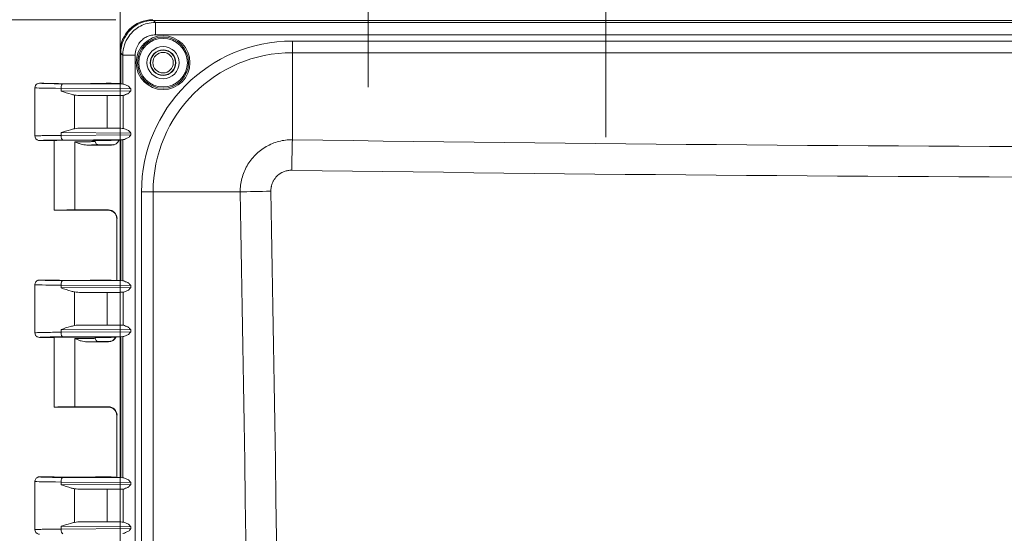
# Model space of a CAD drawing. Header units: inches. Extents: x 0 to 153, y 3 to 96.
# Tile 57 of 132: x 51 to 59, y 59 to 63. Entities that reach past the tile are written whole.
import ezdxf

# ---------------------------------------------------------------- set-up
doc = ezdxf.new("R2010")
doc.units = ezdxf.units.IN
doc.header["$LTSCALE"] = 4.5
doc.header["$MEASUREMENT"] = 0
doc.layers.add('Centerline (ANSI)', color=1, linetype='Continuous', lineweight=9, true_color=0xff0000)
for name, color, linetype, lineweight in [('Dimension (ANSI)', 7, 'Continuous', 9), ('Visible (ANSI)', 7, 'Continuous', 18), ('Visible Narrow (ANSI)', 7, 'Continuous', 5)]:
    doc.layers.add(name, color=color, linetype=linetype, lineweight=lineweight)
doc.styles.add('Note Text (ANSI)', font='arial.ttf')
doc.dimstyles.new('.XX', dxfattribs={"dimscale": 4.5, "dimtxt": 0.095, "dimasz": 0.125, "dimexe": 0.1875, "dimexo": 0.0625, "dimgap": 0.0625, "dimtad": 0, "dimtih": 1, "dimtoh": 1, "dimrnd": 1e-08, "dimzin": 0, "dimdsep": 46, "dimtxsty": 'Note Text (ANSI)', "dimblk": 'Filled-1', "dimcen": 0.09, "dimdle": 0.45, "dimclrd": 256, "dimclre": 256, "dimclrt": 256, "dimadec": 0, "dimazin": 1, "dimtfac": 1.263158, "dimtofl": 0, "dimtmove": 0, "dimatfit": 3, "dimfxl": 1, "dimtolj": 1, "dimtzin": 4, "dimlwd": -1, "dimlwe": -1, "dimarcsym": 0})

# ---------------------------------------------------------------- blocks, each defined once
blk = doc.blocks.new('Filled-1')
at = {"color": 0}
for p, q in [((0, 0), (-1, 0.25)), ((-1, 0.25), (-1, -0.25)), ((-1, 0), (0, 0)), ((-1, -0.25), (0, 0))]:
    blk.add_line(p, q, dxfattribs=at)
at = {"color": 0, "flags": 128}
blk.add_lwpolyline([(-1, -0.25), (0, 0), (-1, 0.25), (-1, -0.25)], dxfattribs=at)
at = {"color": 0}
blk.add_solid([(-1, -0.25), (0, 0), (-1, 0.25), (-1, -0.25)], dxfattribs=at)
blk = doc.blocks.new('*D41')
at = {"layer": 'Defpoints', "color": 0, "transparency": 16777216}
for p in [(69.4783, 66.5231), (69.4783, 45.0404), (52.0733, 42.013)]:
    blk.add_point(p, dxfattribs=at)
at = {"layer": 'Dimension (ANSI)', "transparency": 16777216}
for p, q in [((52.0733, 42.2942), (52.0733, 67.3668)), ((69.4783, 45.3217), (69.4783, 67.3668)), ((52.6358, 66.5231), (59.8346, 66.5231)), ((68.9158, 66.5231), (61.7169, 66.5231))]:
    blk.add_line(p, q, dxfattribs=at)
at = {"layer": 'Dimension (ANSI)', "transparency": 16777216, "xscale": 0.5625, "yscale": 0.5625, "zscale": 0.5625, "rotation": 180}
blk.add_blockref('Filled-1', (52.0733, 66.5231), dxfattribs=at)
at = {"layer": 'Dimension (ANSI)', "transparency": 16777216, "xscale": 0.5625, "yscale": 0.5625, "zscale": 0.5625}
blk.add_blockref('Filled-1', (69.4783, 66.5231), dxfattribs=at)
at = {"layer": 'Dimension (ANSI)', "transparency": 16777216, "insert": (60.1159, 66.7377), "char_height": 0.4275, "attachment_point": 1, "style": 'Note Text (ANSI)'}
blk.add_mtext('\\A1;17.41', dxfattribs=at)
blk = doc.blocks.new('*D42')
at = {"layer": 'Defpoints', "color": 0, "transparency": 16777216}
for p in [(48.0223, 63.0279), (52.3223, 63.0279), (52.3223, 41.6229)]:
    blk.add_point(p, dxfattribs=at)
at = {"layer": 'Dimension (ANSI)', "transparency": 16777216}
for p, q in [((52.0411, 63.0279), (47.1786, 63.0279)), ((48.0223, 62.4654), (48.0223, 52.8213)), ((48.0223, 42.1854), (48.0223, 51.8295)), ((52.0411, 41.6229), (47.1786, 41.6229))]:
    blk.add_line(p, q, dxfattribs=at)
at = {"layer": 'Dimension (ANSI)', "transparency": 16777216, "xscale": 0.5625, "yscale": 0.5625, "zscale": 0.5625}
for p, rotation in [((48.0223, 63.0279), 90), ((48.0223, 41.6229), 270)]:
    blk.add_blockref('Filled-1', p, dxfattribs=dict(at, rotation=rotation))
at = {"layer": 'Dimension (ANSI)', "transparency": 16777216, "insert": (47.3386, 52.54), "char_height": 0.4275, "attachment_point": 1, "style": 'Note Text (ANSI)'}
blk.add_mtext('\\A1;21.41', dxfattribs=at)

msp = doc.modelspace()

# ---------------------------------------------------------------- linework, layer by layer
at = {"layer": 'Centerline (ANSI)', "linetype": 'Continuous'}
for p, q in [((55.7758, 62.1319), (55.7758, 64.1438)), ((53.9633, 62.5129), (53.9633, 63.9629))]:
    msp.add_line(p, q, dxfattribs=at)
at = {"layer": 'Visible (ANSI)'}
for p, q in [((52.3276, 63.0226), (60.3054, 63.0226)), ((52.0733, 62.5404), (52.0733, 62.7788)), ((52.0785, 62.7736), (52.0785, 62.5404)), ((51.4245, 62.5091), (51.4245, 62.1416)), ((51.4595, 62.5441), (51.4833, 62.5441)), ((51.9733, 62.5441), (51.9972, 62.5441)), ((52.0785, 62.5404), (52.0047, 62.5404)), ((52.013, 62.5404), (52.0128, 62.5405)), ((52.0785, 62.5404), (52.0941, 62.5373)), ((51.9741, 62.4495), (51.7763, 62.4494)), ((51.7763, 62.2013), (51.9741, 62.2013)), ((51.7763, 62.2013), (52.0972, 62.1993)), ((51.8845, 62.2006), (51.8845, 62.2006)), ((52.0733, 62.1994), (52.0733, 62.1994)), ((51.5645, 62.1066), (51.4595, 62.1066)), ((51.572, 61.5754), (51.572, 62.1075)), ((52.0079, 62.0727), (51.8194, 62.0727)), ((51.8845, 62.1004), (51.8845, 62.1075)), ((51.8845, 62.1004), (51.8845, 62.1003)), ((51.9972, 62.1066), (51.892, 62.1066)), ((51.9095, 62.0754), (52.0216, 62.0754)), ((52.0026, 62.1094), (52.0377, 62.1094)), ((52.0377, 62.1094), (52.0398, 62.1104)), ((52.0785, 62.1104), (52.0398, 62.1104)), ((52.0941, 62.1135), (52.0785, 62.1104)), ((52.0785, 62.1104), (52.0785, 61.0404)), ((51.572, 61.5754), (51.9945, 61.5754)), ((51.7283, 61.5781), (51.9847, 61.5781)), ((51.9953, 61.5754), (51.9953, 61.5754)), ((52.0481, 61.0404), (52.0481, 61.5115)), ((52.0497, 61.5131), (52.0497, 61.0404)), ((51.4245, 61.0091), (51.4245, 60.6416)), ((51.4595, 61.0441), (51.5645, 61.0441)), ((51.892, 61.0441), (51.9972, 61.0441)), ((52.0377, 61.0414), (52.0026, 61.0414)), ((52.0377, 61.0414), (52.0398, 61.0404)), ((52.0785, 61.0404), (52.0398, 61.0404)), ((52.0785, 61.0404), (52.0941, 61.0373)), ((51.9741, 60.9495), (51.7763, 60.9494)), ((51.7763, 60.7013), (51.9741, 60.7013)), ((51.7763, 60.7013), (52.0972, 60.6993)), ((51.8845, 60.7006), (51.8845, 60.7006)), ((52.0481, 60.6996), (52.0481, 60.6996)), ((52.0497, 60.6996), (52.0497, 60.6996)), ((51.5645, 60.6066), (51.4595, 60.6066)), ((51.572, 60.0754), (51.572, 60.6075)), ((51.8194, 60.5727), (51.9847, 60.5727)), ((51.8845, 60.6004), (51.8845, 60.6075)), ((51.9972, 60.6066), (51.892, 60.6066)), ((51.9945, 60.5754), (51.9095, 60.5754)), ((52.0026, 60.6094), (52.0377, 60.6094)), ((52.0377, 60.6094), (52.0398, 60.6104)), ((52.0785, 60.6104), (52.0398, 60.6104)), ((52.0941, 60.6135), (52.0785, 60.6104)), ((52.0785, 60.6104), (52.0785, 59.5404)), ((51.572, 60.0754), (51.9945, 60.0754)), ((51.7283, 60.0781), (51.9847, 60.0781)), ((51.9953, 60.0754), (51.9953, 60.0754)), ((52.0481, 59.5404), (52.0481, 60.0115)), ((52.0497, 60.0131), (52.0497, 59.5404)), ((51.4245, 59.5091), (51.4245, 59.1416)), ((51.5645, 59.5441), (51.4595, 59.5441)), ((51.9972, 59.5441), (51.892, 59.5441)), ((52.0377, 59.5414), (52.0026, 59.5414)), ((52.0377, 59.5414), (52.0398, 59.5404)), ((52.0785, 59.5404), (52.0398, 59.5404)), ((52.0785, 59.5404), (52.0941, 59.5373)), ((51.9741, 59.4495), (51.7763, 59.4494)), ((51.7763, 59.2013), (51.9741, 59.2013)), ((51.7763, 59.2013), (52.0972, 59.1993)), ((51.8845, 59.2006), (51.8845, 59.2006)), ((52.0481, 59.1996), (52.0481, 59.1996)), ((52.0497, 59.1996), (52.0497, 59.1996))]:
    msp.add_line(p, q, dxfattribs=at)
for radius in [0.195, 0.1225, 0.0975, 0.095, 0.0781]:
    msp.add_circle((52.4008, 62.7004), radius, dxfattribs=at)
for centre, major_axis, ratio, start_param, end_param in [((52.3242, 62.7769), (-0.1781, 0.1781), 0.992433, 5.501585, 7.064785), ((52.3295, 62.7717), (-0.1781, 0.1781), 0.992433, 5.501585, 7.064785), ((51.9972, 62.5091), (0, 0.035), 0.999239, 5.820086, 6.283307), ((52.1888, 62.5374), (-0.095, 0), 0.017458, 0.087251, 0.388111), ((51.778, 62.4845), (-0.1043, -0.0007), 0.335474, 1.04844, 1.55227), ((51.9732, 62.4517), (-0.125, 0), 0.017455, 1.577757, 2.939235), ((52.1888, 62.4509), (-0.095, 0), 0.017456, 5.895073, 6.080858), ((51.778, 62.1663), (-0.1043, 0.0007), 0.335474, 4.730916, 5.234745), ((51.9732, 62.1991), (0.125, 0), 0.017455, 0.202358, 1.563836), ((52.1888, 62.1999), (-0.095, 0), 0.017456, 0.202327, 0.388112), ((51.7283, 62.1066), (-0.1638, 0), 0.017455, 3.141593, 6.283185), ((51.9972, 62.1416), (0, -0.035), 0.999239, 0, 0.397355), ((52.008, 62.1377), (-0.064, -0.0128), 0.996044, 1.373108, 2.510873), ((52.0216, 62.1404), (0, -0.065), 0.996044, 0, 0.090371), ((52.1888, 62.1134), (-0.095, 0), 0.017458, 5.895074, 6.195934), ((51.7283, 61.5754), (-0.1562, 0), 0.017455, 4.712389, 6.275185), ((51.7283, 61.5754), (-0.1562, 0), 0.017455, 0, 0.008), ((51.9847, 61.5131), (0.046, 0.046), 0.999695, 5.497939, 7.068431), ((51.7283, 61.0441), (-0.1638, 0), 0.017455, 0, 3.141593), ((51.9972, 61.0091), (0, 0.035), 0.999239, 5.88583, 6.283185), ((52.1888, 61.0374), (-0.095, 0), 0.017458, 0.087251, 0.388111), ((51.778, 60.9845), (-0.1043, -0.0007), 0.335474, 1.04844, 1.55227), ((51.9732, 60.9517), (-0.125, 0), 0.017455, 1.577757, 2.939235), ((52.1888, 60.9509), (-0.095, 0), 0.017456, 5.895073, 6.080858), ((51.778, 60.6663), (-0.1043, 0.0007), 0.335474, 4.730916, 5.234745), ((51.9732, 60.6991), (0.125, 0), 0.017455, 0.202358, 1.563836), ((52.1888, 60.6999), (-0.095, 0), 0.017456, 0.202327, 0.388112), ((51.7283, 60.6066), (-0.1638, 0), 0.017455, 3.141593, 6.283185), ((51.9847, 60.6377), (0.046, -0.046), 0.999695, 5.497939, 6.635705), ((51.9972, 60.6416), (0, -0.035), 0.999239, 0, 0.397355), ((52.1888, 60.6134), (-0.095, 0), 0.017458, 5.895074, 6.195934), ((51.7283, 60.0754), (-0.1562, 0), 0.017455, 4.712389, 6.275185), ((51.7283, 60.0754), (-0.1562, 0), 0.017455, 0, 0.008), ((51.9847, 60.0131), (0.046, 0.046), 0.999695, 5.497939, 7.068431), ((51.7283, 59.5441), (-0.1638, 0), 0.017455, 0, 3.141593), ((51.9972, 59.5091), (0, 0.035), 0.999239, 5.88583, 6.283185), ((52.1888, 59.5374), (-0.095, 0), 0.017458, 0.087251, 0.388111), ((51.778, 59.4845), (-0.1043, -0.0007), 0.335474, 1.04844, 1.55227), ((51.9732, 59.4517), (-0.125, 0), 0.017455, 1.577757, 2.939235), ((52.1888, 59.4509), (-0.095, 0), 0.017456, 5.895073, 6.080858), ((51.778, 59.1663), (-0.1043, 0.0007), 0.335474, 4.730916, 5.234745), ((51.9732, 59.1991), (0.125, 0), 0.017455, 0.202358, 1.563836), ((52.1888, 59.1999), (-0.095, 0), 0.017456, 0.202327, 0.388112), ((52.1888, 59.1134), (-0.095, 0), 0.017458, 5.895074, 6.195934)]:
    msp.add_ellipse(centre, major_axis=major_axis, ratio=ratio, start_param=start_param, end_param=end_param, dxfattribs=at)
for points, knots in [([(51.4595, 62.5441), (51.4534, 62.5441), (51.4473, 62.5425), (51.442, 62.5394), (51.4367, 62.5364), (51.4323, 62.5319), (51.4292, 62.5266), (51.4262, 62.5213), (51.4245, 62.5152), (51.4245, 62.5091)], [0, 0, 0, 0, 0.333333, 0.333333, 0.333333, 0.666667, 0.666667, 0.666667, 1, 1, 1, 1]), ([(51.4879, 62.5434), (51.4879, 62.5434), (51.4879, 62.5434), (51.4883, 62.5434), (51.4894, 62.5432), (51.4941, 62.5429), (51.4992, 62.5426), (51.5154, 62.542), (51.5284, 62.5416), (51.5606, 62.541), (51.5807, 62.5407), (51.6248, 62.5402), (51.6494, 62.5401), (51.6999, 62.5399), (51.7264, 62.5398), (51.7781, 62.5399), (51.8038, 62.54), (51.8512, 62.5404), (51.8735, 62.5407), (51.9118, 62.5413), (51.9283, 62.5416), (51.9535, 62.5424), (51.9627, 62.5429), (51.9679, 62.5433), (51.9687, 62.5434), (51.9687, 62.5434)], [0.110372, 0.110372, 0.110372, 0.110372, 0.121135, 0.121135, 0.17952, 0.17952, 0.303971, 0.303971, 0.484332, 0.484332, 0.679132, 0.679132, 0.876095, 0.876095, 1.073698, 1.073698, 1.271505, 1.271505, 1.469155, 1.469155, 1.666482, 1.666482, 1.862505, 1.862505, 1.914756, 1.914756, 1.914756, 1.914756]), ([(51.489, 62.5433), (51.4895, 62.5432), (51.4901, 62.5432), (51.494, 62.5429), (51.4991, 62.5426), (51.5153, 62.542), (51.5282, 62.5416), (51.5605, 62.541), (51.5805, 62.5407), (51.6246, 62.5402), (51.6492, 62.5401), (51.6997, 62.5399), (51.7263, 62.5398), (51.7779, 62.5399), (51.8036, 62.54), (51.8511, 62.5404), (51.8733, 62.5407), (51.9117, 62.5413), (51.9282, 62.5416), (51.9534, 62.5424), (51.9626, 62.5429), (51.967, 62.5432), (51.9673, 62.5433), (51.9675, 62.5433)], [0.150736, 0.150736, 0.150736, 0.150736, 0.179046, 0.179046, 0.303042, 0.303042, 0.483514, 0.483514, 0.678478, 0.678478, 0.87548, 0.87548, 1.073063, 1.073063, 1.270759, 1.270759, 1.468395, 1.468395, 1.665619, 1.665619, 1.861451, 1.861451, 1.874133, 1.874133, 1.874133, 1.874133]), ([(51.7262, 62.4538), (51.7176, 62.4554), (51.7092, 62.4573), (51.6764, 62.4656), (51.6475, 62.4753), (51.6244, 62.4836)], [-0.2589101, -0.2589101, -0.2589101, -0.2589101, -0.197686, -0.197686, 0, 0, 0, 0]), ([(51.4595, 62.1066), (51.4534, 62.1066), (51.4473, 62.1083), (51.442, 62.1113), (51.4394, 62.1129), (51.4369, 62.1148), (51.4348, 62.1169), (51.4327, 62.119), (51.4307, 62.1215), (51.4292, 62.1241), (51.4262, 62.1294), (51.4245, 62.1355), (51.4245, 62.1416)], [0, 0, 0, 0, 0.333333, 0.333333, 0.333333, 0.49993, 0.49993, 0.49993, 0.666667, 0.666667, 0.666667, 1, 1, 1, 1]), ([(51.6244, 62.1672), (51.6459, 62.1749), (51.6702, 62.1832), (51.7054, 62.1926), (51.7158, 62.1951), (51.7262, 62.197)], [0, 0, 0, 0, 0.1837213, 0.1837213, 0.2597274, 0.2597274, 0.2597274, 0.2597274]), ([(51.9095, 62.0754), (51.9052, 62.0754), (51.9008, 62.0766), (51.897, 62.0787), (51.8932, 62.0809), (51.89, 62.0842), (51.8878, 62.0879), (51.8857, 62.0917), (51.8845, 62.0959), (51.8845, 62.1004)], [0.0000001, 0.0000001, 0.0000001, 0.0000001, 0.3333333, 0.3333333, 0.3333333, 0.6666667, 0.6666667, 0.6666667, 0.9989052, 0.9989052, 0.9989052, 0.9989052]), ([(52.0481, 61.5115), (52.0481, 61.5185), (52.047, 61.5256), (52.0425, 61.5388), (52.0392, 61.5451), (52.0309, 61.5561), (52.0258, 61.561), (52.0175, 61.5668), (52.0145, 61.5685), (52.0088, 61.5713), (52.006, 61.5724), (52.0013, 61.5739), (51.9994, 61.5744), (51.9969, 61.5749), (51.9961, 61.5751), (51.9943, 61.5754), (51.9935, 61.5755), (51.9923, 61.5757), (51.9919, 61.5758), (51.9913, 61.5758), (51.9912, 61.5758), (51.9912, 61.5758)], [0.0000473, 0.0000473, 0.0000473, 0.0000473, 0.0535039, 0.0535039, 0.1061034, 0.1061034, 0.1586873, 0.1586873, 0.1843337, 0.1843337, 0.2080502, 0.2080502, 0.2242897, 0.2242897, 0.2328834, 0.2328834, 0.2452752, 0.2452752, 0.2577755, 0.2577755, 0.2710719, 0.2710719, 0.2710719, 0.2710719]), ([(51.4595, 61.0441), (51.457, 61.0441), (51.4545, 61.0439), (51.4497, 61.0428), (51.4475, 61.0421), (51.4414, 61.0394), (51.4378, 61.0369), (51.4321, 61.0312), (51.4299, 61.0281), (51.4258, 61.02), (51.425, 61.0156), (51.4246, 61.0114), (51.4245, 61.0102), (51.4245, 61.0091)], [-0.08332371, -0.08332371, -0.08332371, -0.08332371, -0.07190987, -0.07190987, -0.06103151, -0.06103151, -0.04145418, -0.04145418, -0.02414848, -0.02414848, 0, 0, 0.00766329, 0.00766329, 0.00766329, 0.00766329]), ([(51.7262, 60.9538), (51.7176, 60.9554), (51.7092, 60.9573), (51.6764, 60.9656), (51.6475, 60.9753), (51.6244, 60.9836)], [-0.2589101, -0.2589101, -0.2589101, -0.2589101, -0.197686, -0.197686, 0, 0, 0, 0]), ([(51.4595, 60.6066), (51.4534, 60.6066), (51.4473, 60.6083), (51.442, 60.6113), (51.4394, 60.6129), (51.4369, 60.6148), (51.4348, 60.6169), (51.4327, 60.619), (51.4307, 60.6215), (51.4292, 60.6241), (51.4262, 60.6294), (51.4245, 60.6355), (51.4245, 60.6416)], [0, 0, 0, 0, 0.333333, 0.333333, 0.333333, 0.49993, 0.49993, 0.49993, 0.666667, 0.666667, 0.666667, 1, 1, 1, 1]), ([(51.6244, 60.6672), (51.6459, 60.6749), (51.6702, 60.6832), (51.7054, 60.6926), (51.7158, 60.6951), (51.7262, 60.697)], [-1.1190814, -1.1190814, -1.1190814, -1.1190814, -0.93536, -0.93536, -0.859354, -0.859354, -0.859354, -0.859354]), ([(51.9095, 60.5754), (51.9051, 60.5754), (51.9008, 60.5766), (51.897, 60.5787), (51.8932, 60.5809), (51.89, 60.5842), (51.8878, 60.5879), (51.8857, 60.5917), (51.8845, 60.596), (51.8845, 60.6004)], [0.0000006, 0.0000006, 0.0000006, 0.0000006, 0.3333333, 0.3333333, 0.3333333, 0.6666667, 0.6666667, 0.6666667, 0.9994486, 0.9994486, 0.9994486, 0.9994486]), ([(51.9913, 60.575), (51.9913, 60.575), (51.9915, 60.575), (51.9927, 60.5751), (51.9934, 60.5752), (51.9954, 60.5755), (51.9967, 60.5758), (51.9994, 60.5764), (52.0008, 60.5768), (52.0042, 60.5778), (52.0062, 60.5785), (52.0114, 60.5807), (52.0146, 60.5823), (52.0225, 60.5872), (52.0269, 60.5909), (52.035, 60.5996), (52.0386, 60.6048), (52.0414, 60.6104)], [0.0970904, 0.0970904, 0.0970904, 0.0970904, 0.1173917, 0.1173917, 0.1313385, 0.1313385, 0.1456838, 0.1456838, 0.1577639, 0.1577639, 0.174551, 0.174551, 0.2022796, 0.2022796, 0.2455631, 0.2455631, 0.2929576, 0.2929576, 0.2929576, 0.2929576]), ([(52.0481, 60.0115), (52.0481, 60.0185), (52.047, 60.0256), (52.0425, 60.0388), (52.0392, 60.0451), (52.0309, 60.0561), (52.0258, 60.061), (52.0175, 60.0668), (52.0145, 60.0685), (52.0088, 60.0713), (52.006, 60.0724), (52.0013, 60.0739), (51.9994, 60.0744), (51.9969, 60.0749), (51.9961, 60.0751), (51.9943, 60.0754), (51.9935, 60.0755), (51.9923, 60.0757), (51.9919, 60.0758), (51.9913, 60.0758), (51.9912, 60.0758), (51.9912, 60.0758)], [0.0000473, 0.0000473, 0.0000473, 0.0000473, 0.0535039, 0.0535039, 0.1061034, 0.1061034, 0.1586873, 0.1586873, 0.1843337, 0.1843337, 0.2080502, 0.2080502, 0.2242897, 0.2242897, 0.2328834, 0.2328834, 0.2452752, 0.2452752, 0.2577755, 0.2577755, 0.2710719, 0.2710719, 0.2710719, 0.2710719]), ([(51.4595, 59.5441), (51.457, 59.5441), (51.4545, 59.5439), (51.4497, 59.5428), (51.4475, 59.5421), (51.4414, 59.5394), (51.4378, 59.5369), (51.4321, 59.5312), (51.4299, 59.5281), (51.4258, 59.52), (51.425, 59.5156), (51.4246, 59.5114), (51.4245, 59.5102), (51.4245, 59.5091)], [-0.08332371, -0.08332371, -0.08332371, -0.08332371, -0.07190987, -0.07190987, -0.06103151, -0.06103151, -0.04145418, -0.04145418, -0.02414848, -0.02414848, 0, 0, 0.00766329, 0.00766329, 0.00766329, 0.00766329]), ([(51.7262, 59.4538), (51.7176, 59.4554), (51.7092, 59.4573), (51.6764, 59.4656), (51.6475, 59.4753), (51.6244, 59.4836)], [-0.2589101, -0.2589101, -0.2589101, -0.2589101, -0.197686, -0.197686, 0, 0, 0, 0]), ([(51.4595, 59.1066), (51.4534, 59.1066), (51.4473, 59.1083), (51.442, 59.1113), (51.4394, 59.1129), (51.4369, 59.1148), (51.4348, 59.1169), (51.4327, 59.119), (51.4307, 59.1215), (51.4292, 59.1241), (51.4262, 59.1294), (51.4245, 59.1355), (51.4245, 59.1416)], [0, 0, 0, 0, 0.333333, 0.333333, 0.333333, 0.49993, 0.49993, 0.49993, 0.666667, 0.666667, 0.666667, 1, 1, 1, 1]), ([(51.6244, 59.1672), (51.6459, 59.1749), (51.6702, 59.1832), (51.7054, 59.1926), (51.7158, 59.1951), (51.7262, 59.197)], [-1.1190814, -1.1190814, -1.1190814, -1.1190814, -0.93536, -0.93536, -0.859354, -0.859354, -0.859354, -0.859354])]:
    msp.add_open_spline(points, degree=3, knots=knots, dxfattribs=at)
for points in [[(51.4833, 62.5441), (51.4852, 62.5441), (51.4872, 62.5438), (51.489, 62.5433)], [(51.9733, 62.5441), (51.9713, 62.5441), (51.9694, 62.5438), (51.9675, 62.5433)], [(52.1555, 62.5014), (52.1494, 62.5094), (52.1371, 62.5229), (52.1144, 62.5312), (52.1046, 62.5366), (52.1008, 62.5368)], [(52.1008, 62.4515), (52.1046, 62.4517), (52.1144, 62.4571), (52.1371, 62.4654), (52.1494, 62.4789), (52.1555, 62.4869)], [(52.1555, 62.1639), (52.1494, 62.1719), (52.1371, 62.1854), (52.1144, 62.1937), (52.1046, 62.1991), (52.1008, 62.1993)], [(52.1008, 62.114), (52.1046, 62.1142), (52.1144, 62.1196), (52.1371, 62.1279), (52.1494, 62.1414), (52.1555, 62.1494)], [(51.8194, 62.0727), (51.8125, 62.0727), (51.7984, 62.0741), (51.776, 62.0795), (51.7527, 62.0875), (51.7366, 62.0939), (51.7283, 62.0973)], [(51.8845, 62.1004), (51.8845, 62.1004), (51.8845, 62.1004), (51.8845, 62.1004)], [(51.8878, 62.088), (51.8879, 62.0878), (51.888, 62.0876), (51.8881, 62.0874)], [(52.1555, 61.0014), (52.1494, 61.0094), (52.1371, 61.0229), (52.1144, 61.0312), (52.1046, 61.0366), (52.1008, 61.0368)], [(52.1008, 60.9515), (52.1046, 60.9517), (52.1144, 60.9571), (52.1371, 60.9654), (52.1494, 60.9789), (52.1555, 60.9869)], [(52.1555, 60.6639), (52.1494, 60.6719), (52.1371, 60.6854), (52.1144, 60.6937), (52.1046, 60.6991), (52.1008, 60.6993)], [(52.1008, 60.614), (52.1046, 60.6142), (52.1144, 60.6196), (52.1371, 60.6279), (52.1494, 60.6414), (52.1555, 60.6494)], [(51.8194, 60.5727), (51.8125, 60.5727), (51.7985, 60.5741), (51.7762, 60.5795), (51.7528, 60.5875), (51.7366, 60.5939), (51.7283, 60.5973)], [(52.1555, 59.5014), (52.1494, 59.5094), (52.1371, 59.5229), (52.1144, 59.5312), (52.1046, 59.5366), (52.1008, 59.5368)], [(52.1008, 59.4515), (52.1046, 59.4517), (52.1144, 59.4571), (52.1371, 59.4654), (52.1494, 59.4789), (52.1555, 59.4869)], [(52.1555, 59.1639), (52.1494, 59.1719), (52.1371, 59.1854), (52.1144, 59.1937), (52.1046, 59.1991), (52.1008, 59.1993)], [(52.1008, 59.114), (52.1046, 59.1142), (52.1144, 59.1196), (52.1371, 59.1279), (52.1494, 59.1414), (52.1555, 59.1494)]]:
    msp.add_open_spline(points, degree=3, dxfattribs=at)
at = {"layer": 'Visible Narrow (ANSI)'}
for p, q in [((52.3432, 63.007), (52.3276, 63.0226)), ((52.3432, 63.007), (60.3117, 63.007)), ((52.3432, 62.9124), (52.3432, 63.007)), ((52.3432, 62.9124), (60.3158, 62.9124)), ((60.3158, 62.8647), (53.3863, 62.8647)), ((53.3863, 62.8647), (53.3863, 62.7763)), ((52.0941, 62.758), (52.0785, 62.7736)), ((52.1887, 62.758), (52.0941, 62.758)), ((52.0941, 62.5373), (52.0941, 62.758)), ((52.1887, 62.758), (52.1887, 41.8928)), ((60.3167, 62.7763), (53.3863, 62.7763)), ((53.3863, 62.7763), (53.3863, 62.1134)), ((51.6244, 62.5047), (51.6244, 62.4836)), ((51.6244, 62.5047), (52.1555, 62.5014)), ((51.6363, 62.5397), (52.1008, 62.5368)), ((52.0047, 62.5404), (51.9972, 62.5441)), ((51.6244, 62.4836), (52.1555, 62.4869)), ((51.7262, 62.197), (51.7262, 62.4538)), ((51.7763, 62.4494), (52.1008, 62.4515)), ((51.9741, 62.2013), (51.9741, 62.4495)), ((52.0957, 62.1996), (52.0957, 62.4512)), ((52.1555, 62.4869), (52.1555, 62.5014)), ((51.6244, 62.1672), (52.1555, 62.1639)), ((51.6244, 62.1672), (51.6244, 62.1461)), ((51.6244, 62.1461), (52.1555, 62.1494)), ((52.1555, 62.1494), (52.1555, 62.1639)), ((51.6363, 62.1111), (52.1008, 62.114)), ((51.7283, 62.0973), (51.7283, 62.0727)), ((51.7283, 62.0727), (51.7283, 61.5781)), ((52.0026, 62.1094), (51.9972, 62.1066)), ((52.0216, 62.0754), (52.0079, 62.0727)), ((52.0941, 61.0373), (52.0941, 62.1135)), ((53.1573, 62.0421), (53.1573, 62.0421)), ((53.0591, 61.9436), (53.0591, 61.9436)), ((52.2365, 61.7149), (52.2365, 42.9359)), ((52.2365, 61.7149), (52.3249, 61.7149)), ((52.3249, 61.7149), (52.3249, 42.9359)), ((52.3249, 61.7149), (52.9884, 61.7149)), ((51.9832, 61.5765), (51.9847, 61.5781)), ((51.9941, 61.5756), (51.9941, 61.5756)), ((52.0482, 61.5115), (52.0497, 61.5131)), ((52.0482, 61.0404), (52.0482, 61.5115)), ((51.6244, 61.0047), (51.6244, 60.9836)), ((51.6244, 61.0047), (52.1555, 61.0014)), ((51.6363, 61.0397), (52.1008, 61.0368)), ((51.9972, 61.0441), (52.0026, 61.0414)), ((52.1555, 60.9869), (52.1555, 61.0014)), ((51.6244, 60.9836), (52.1555, 60.9869)), ((51.7262, 60.697), (51.7262, 60.9538)), ((51.7763, 60.9494), (52.1008, 60.9515)), ((51.9741, 60.7013), (51.9741, 60.9495)), ((52.0957, 60.6996), (52.0957, 60.9512)), ((51.6244, 60.6672), (51.6244, 60.6461)), ((51.6244, 60.6672), (52.1555, 60.6639)), ((51.6244, 60.6461), (52.1555, 60.6494)), ((52.0482, 60.6996), (52.0482, 60.6996)), ((52.1555, 60.6494), (52.1555, 60.6639)), ((51.6363, 60.6111), (52.1008, 60.614)), ((51.7283, 60.5973), (51.7283, 60.5727)), ((51.7283, 60.5727), (51.7283, 60.0781)), ((51.9832, 60.5743), (51.9847, 60.5727)), ((52.0026, 60.6094), (51.9972, 60.6066)), ((52.0941, 59.5373), (52.0941, 60.6135)), ((51.9832, 60.0765), (51.9847, 60.0781)), ((51.9941, 60.0756), (51.9941, 60.0756)), ((52.0482, 60.0115), (52.0497, 60.0131)), ((52.0482, 59.5404), (52.0482, 60.0115)), ((51.6244, 59.5047), (51.6244, 59.4836)), ((51.6244, 59.5047), (52.1555, 59.5014)), ((51.6363, 59.5397), (52.1008, 59.5368)), ((51.9972, 59.5441), (52.0026, 59.5414)), ((52.1555, 59.4869), (52.1555, 59.5014)), ((51.6244, 59.4836), (52.1555, 59.4869)), ((51.7262, 59.197), (51.7262, 59.4538)), ((51.7763, 59.4494), (52.1008, 59.4515)), ((51.9741, 59.2013), (51.9741, 59.4495)), ((52.0957, 59.1996), (52.0957, 59.4512)), ((51.6244, 59.1672), (51.6244, 59.1461)), ((51.6244, 59.1672), (52.1555, 59.1639)), ((51.6244, 59.1461), (52.1555, 59.1494)), ((52.0482, 59.1996), (52.0482, 59.1996)), ((52.1555, 59.1494), (52.1555, 59.1639))]:
    msp.add_line(p, q, dxfattribs=at)
for radius in [0.205, 0.185]:
    msp.add_circle((52.4008, 62.7004), radius, dxfattribs=at)
for radius in [1.1498, 1.0614]:
    msp.add_arc((53.3863, 61.7149), radius, 90, 180, dxfattribs=at)
for centre, major_axis, ratio, start_param, end_param in [((51.7283, 62.5091), (0.3038, 0), 0.015442, 3.141593, 4.363323), ((51.6363, 62.5047), (0.0002, 0.035), 0.342014, 0.018573, 1.572969), ((51.6363, 62.1461), (0.0002, -0.035), 0.342015, 4.710216, 6.264576), ((53.3863, 61.8744), (-0.005, -0.338), 0.014881, 3.927102, 4.693741), ((60.7758, 310.3366), (351.1184, 0), 0.707107, 4.691342, 4.733436), ((60.7758, 310.2698), (351.3529, 0), 0.707107, 4.691342, 4.733436), ((53.2274, 61.7149), (0.3379, 0.0064), 0.018831, 1.585376, 2.356029), ((-196.2355, 52.3254), (0, 352.5808), 0.707107, 4.685755, 4.739023), ((-196.168, 52.3254), (0, 352.8163), 0.707107, 4.685755, 4.739023), ((51.9832, 61.5115), (-0.046, 0.046), 0.999695, 3.927143, 5.497635), ((51.7283, 61.0091), (0.3038, 0), 0.015442, 3.141593, 4.363323), ((51.6363, 61.0047), (0.0002, 0.035), 0.342014, 0.018573, 1.572969), ((51.6363, 60.6461), (0.0002, -0.035), 0.342015, 4.710216, 6.264576), ((51.9832, 60.6392), (0.046, 0.046), 0.999695, 3.927143, 5.038113), ((51.9832, 60.0115), (-0.046, 0.046), 0.999695, 3.927143, 5.497635), ((51.7283, 59.5091), (0.3038, 0), 0.015442, 3.141593, 4.363323), ((51.6363, 59.5047), (0.0002, 0.035), 0.342014, 0.018573, 1.572969), ((51.6363, 59.1461), (0.0002, -0.035), 0.342015, 4.710216, 6.264576)]:
    msp.add_ellipse(centre, major_axis=major_axis, ratio=ratio, start_param=start_param, end_param=end_param, dxfattribs=at)
for points, knots in [([(52.0941, 62.758), (52.0942, 62.7851), (52.0987, 62.8112), (52.1065, 62.8351), (52.1144, 62.8591), (52.1256, 62.8809), (52.1387, 62.8997), (52.1517, 62.9185), (52.1664, 62.9342), (52.1817, 62.9472), (52.1969, 62.9603), (52.2126, 62.9706), (52.2289, 62.9791), (52.2453, 62.9875), (52.2623, 62.9942), (52.2813, 62.9991), (52.3002, 63.004), (52.3212, 63.007), (52.3432, 63.007)], [0.0000001, 0.0000001, 0.0000001, 0.0000001, 0.1666667, 0.1666667, 0.1666667, 0.3333333, 0.3333333, 0.3333333, 0.5, 0.5, 0.5, 0.6666667, 0.6666667, 0.6666667, 0.8333333, 0.8333333, 0.8333333, 1, 1, 1, 1]), ([(52.1887, 62.758), (52.1888, 62.7753), (52.1915, 62.7912), (52.1963, 62.8059), (52.2012, 62.8207), (52.2081, 62.8343), (52.2162, 62.846), (52.2242, 62.8577), (52.2334, 62.8675), (52.2428, 62.8755), (52.2523, 62.8836), (52.262, 62.89), (52.2722, 62.8952), (52.2823, 62.9005), (52.2929, 62.9046), (52.3047, 62.9076), (52.3164, 62.9105), (52.3293, 62.9124), (52.3432, 62.9124)], [0.0000001, 0.0000001, 0.0000001, 0.0000001, 0.1666667, 0.1666667, 0.1666667, 0.3333333, 0.3333333, 0.3333333, 0.5, 0.5, 0.5, 0.6666667, 0.6666667, 0.6666667, 0.8333333, 0.8333333, 0.8333333, 1, 1, 1, 1]), ([(51.4595, 62.5441), (51.4595, 62.5439), (51.4602, 62.5437), (51.4616, 62.5435), (51.4631, 62.5433), (51.4652, 62.5431), (51.4681, 62.543), (51.4724, 62.5427), (51.4783, 62.5424), (51.4856, 62.5421), (51.4882, 62.542), (51.4909, 62.5419), (51.4937, 62.5418), (51.5049, 62.5415), (51.5186, 62.5412), (51.5339, 62.5409), (51.5493, 62.5406), (51.5663, 62.5404), (51.5836, 62.5402), (51.5879, 62.5401), (51.5922, 62.5401), (51.5965, 62.54), (51.6096, 62.5399), (51.6228, 62.5398), (51.6363, 62.5397)], [0, 0, 0, 0, 0.09978, 0.09978, 0.09978, 0.2, 0.2, 0.2, 0.348865, 0.348865, 0.348865, 0.4, 0.4, 0.4, 0.6, 0.6, 0.6, 0.8, 0.8, 0.8, 0.84963, 0.84963, 0.84963, 1, 1, 1, 1]), ([(51.6244, 62.1461), (51.6011, 62.1459), (51.5567, 62.1456), (51.5002, 62.1448), (51.4574, 62.1439), (51.4306, 62.1428), (51.4245, 62.142), (51.4245, 62.1416)], [0, 0, 0, 0, 0.2, 0.4, 0.6, 0.8, 1, 1, 1, 1]), ([(52.0972, 62.1993), (52.0973, 62.1993), (52.0973, 62.1993), (52.0974, 62.1993), (52.0974, 62.1993), (52.0976, 62.1993), (52.0978, 62.1993), (52.0984, 62.1993), (52.0994, 62.1993), (52.1008, 62.1993)], [0.0000017, 0.0000017, 0.0000017, 0.0000017, 0.25, 0.25, 0.25, 0.5, 0.5, 0.5, 1, 1, 1, 1]), ([(51.6363, 62.1111), (51.6276, 62.111), (51.6191, 62.1109), (51.6108, 62.1109), (51.5993, 62.1108), (51.5882, 62.1107), (51.5777, 62.1105), (51.5647, 62.1104), (51.5524, 62.1102), (51.5411, 62.11), (51.5367, 62.1099), (51.5324, 62.1099), (51.5283, 62.1098), (51.5137, 62.1095), (51.5011, 62.1092), (51.4908, 62.1088), (51.4906, 62.1088), (51.4904, 62.1088), (51.4901, 62.1088), (51.4802, 62.1085), (51.4726, 62.1081), (51.4674, 62.1078), (51.4657, 62.1077), (51.4643, 62.1075), (51.4631, 62.1074), (51.4607, 62.1072), (51.4595, 62.1069), (51.4595, 62.1066)], [0, 0, 0, 0, 0.08304, 0.08304, 0.08304, 0.2, 0.2, 0.2, 0.343946, 0.343946, 0.343946, 0.4, 0.4, 0.4, 0.6, 0.6, 0.6, 0.604385, 0.604385, 0.604385, 0.8, 0.8, 0.8, 0.865034, 0.865034, 0.865034, 1, 1, 1, 1]), ([(51.8194, 62.0727), (51.838, 62.0729), (51.8537, 62.0731), (51.8669, 62.0734), (51.8801, 62.0737), (51.8909, 62.074), (51.8982, 62.0743), (51.9055, 62.0747), (51.9093, 62.075), (51.9095, 62.0754)], [0, 0, 0, 0, 0.3333333, 0.3333333, 0.3333333, 0.6666667, 0.6666667, 0.6666667, 0.999999, 0.999999, 0.999999, 0.999999]), ([(53.2223, 61.7212), (53.2221, 61.7321), (53.223, 61.7427), (53.225, 61.7532), (53.2256, 61.7563), (53.2263, 61.7593), (53.227, 61.7623), (53.2301, 61.7744), (53.2346, 61.7863), (53.2405, 61.7974), (53.2412, 61.7987), (53.2419, 61.8), (53.2426, 61.8012), (53.2495, 61.8135), (53.258, 61.8247), (53.2679, 61.8347), (53.2681, 61.8348), (53.2682, 61.835), (53.2684, 61.8351), (53.2782, 61.8449), (53.2892, 61.8533), (53.3013, 61.8602), (53.3029, 61.8611), (53.3046, 61.862), (53.3062, 61.8629), (53.317, 61.8685), (53.3285, 61.8729), (53.3401, 61.8759), (53.3436, 61.8768), (53.347, 61.8776), (53.3505, 61.8782), (53.3606, 61.8801), (53.3708, 61.881), (53.3813, 61.8808)], [0, 0, 0, 0, 0.1290778, 0.1290778, 0.1290778, 0.1666667, 0.1666667, 0.1666667, 0.3162183, 0.3162183, 0.3162183, 0.3333333, 0.3333333, 0.3333333, 0.5, 0.5, 0.5, 0.50264, 0.50264, 0.50264, 0.6666667, 0.6666667, 0.6666667, 0.6890917, 0.6890917, 0.6890917, 0.8333333, 0.8333333, 0.8333333, 0.8763619, 0.8763619, 0.8763619, 1, 1, 1, 1]), ([(51.9927, 61.5757), (51.9905, 61.5757), (51.9848, 61.576), (51.983, 61.5763), (51.9832, 61.5765)], [0.2504636, 0.2504636, 0.2504636, 0.2504636, 0.5, 1, 1, 1, 1]), ([(51.4595, 61.0441), (51.4595, 61.0439), (51.4602, 61.0437), (51.4616, 61.0435), (51.4631, 61.0433), (51.4652, 61.0431), (51.4681, 61.043), (51.4724, 61.0427), (51.4783, 61.0424), (51.4856, 61.0421), (51.4882, 61.042), (51.4909, 61.0419), (51.4937, 61.0418), (51.5049, 61.0415), (51.5186, 61.0412), (51.5339, 61.0409), (51.5493, 61.0406), (51.5663, 61.0404), (51.5836, 61.0402), (51.5879, 61.0401), (51.5922, 61.0401), (51.5965, 61.04), (51.6096, 61.0399), (51.6228, 61.0398), (51.6363, 61.0397)], [0, 0, 0, 0, 0.09978, 0.09978, 0.09978, 0.2, 0.2, 0.2, 0.348865, 0.348865, 0.348865, 0.4, 0.4, 0.4, 0.6, 0.6, 0.6, 0.8, 0.8, 0.8, 0.84963, 0.84963, 0.84963, 1, 1, 1, 1]), ([(51.6244, 60.6461), (51.6011, 60.6459), (51.5567, 60.6456), (51.5002, 60.6448), (51.4574, 60.6439), (51.4306, 60.6428), (51.4245, 60.642), (51.4245, 60.6416)], [0, 0, 0, 0, 0.2, 0.4, 0.6, 0.8, 1, 1, 1, 1]), ([(52.0972, 60.6993), (52.0973, 60.6993), (52.0973, 60.6993), (52.0974, 60.6993), (52.0974, 60.6993), (52.0976, 60.6993), (52.0978, 60.6993), (52.0984, 60.6993), (52.0994, 60.6993), (52.1008, 60.6993)], [0.0000017, 0.0000017, 0.0000017, 0.0000017, 0.25, 0.25, 0.25, 0.5, 0.5, 0.5, 1, 1, 1, 1]), ([(51.6363, 60.6111), (51.6276, 60.611), (51.6191, 60.6109), (51.6108, 60.6109), (51.5993, 60.6108), (51.5882, 60.6107), (51.5777, 60.6105), (51.5647, 60.6104), (51.5524, 60.6102), (51.5411, 60.61), (51.5367, 60.6099), (51.5324, 60.6099), (51.5283, 60.6098), (51.5137, 60.6095), (51.5011, 60.6092), (51.4908, 60.6088), (51.4906, 60.6088), (51.4904, 60.6088), (51.4901, 60.6088), (51.4802, 60.6085), (51.4726, 60.6081), (51.4674, 60.6078), (51.4657, 60.6077), (51.4643, 60.6075), (51.4631, 60.6074), (51.4607, 60.6072), (51.4595, 60.6069), (51.4595, 60.6066)], [0, 0, 0, 0, 0.08304, 0.08304, 0.08304, 0.2, 0.2, 0.2, 0.343946, 0.343946, 0.343946, 0.4, 0.4, 0.4, 0.6, 0.6, 0.6, 0.604385, 0.604385, 0.604385, 0.8, 0.8, 0.8, 0.865034, 0.865034, 0.865034, 1, 1, 1, 1]), ([(51.8194, 60.5727), (51.838, 60.5729), (51.8537, 60.5731), (51.8669, 60.5734), (51.8801, 60.5737), (51.8909, 60.574), (51.8982, 60.5743), (51.9055, 60.5747), (51.9093, 60.575), (51.9095, 60.5754)], [0, 0, 0, 0, 0.3333333, 0.3333333, 0.3333333, 0.6666667, 0.6666667, 0.6666667, 0.9999914, 0.9999914, 0.9999914, 0.9999914]), ([(51.9927, 60.5751), (51.9904, 60.575), (51.9885, 60.5749), (51.987, 60.5748), (51.9869, 60.5748), (51.9868, 60.5748), (51.9867, 60.5748), (51.9841, 60.5746), (51.983, 60.5744), (51.9832, 60.5743)], [0.2464816, 0.2464816, 0.2464816, 0.2464816, 0.5, 0.5, 0.5, 0.5214924, 0.5214924, 0.5214924, 1, 1, 1, 1]), ([(51.9927, 60.0757), (51.9905, 60.0757), (51.9848, 60.076), (51.983, 60.0763), (51.9832, 60.0765)], [0.2504636, 0.2504636, 0.2504636, 0.2504636, 0.5, 1, 1, 1, 1]), ([(51.4595, 59.5441), (51.4595, 59.5439), (51.4602, 59.5437), (51.4616, 59.5435), (51.4631, 59.5433), (51.4652, 59.5431), (51.4681, 59.543), (51.4724, 59.5427), (51.4783, 59.5424), (51.4856, 59.5421), (51.4882, 59.542), (51.4909, 59.5419), (51.4937, 59.5418), (51.5049, 59.5415), (51.5186, 59.5412), (51.5339, 59.5409), (51.5493, 59.5406), (51.5663, 59.5404), (51.5836, 59.5402), (51.5879, 59.5401), (51.5922, 59.5401), (51.5965, 59.54), (51.6096, 59.5399), (51.6228, 59.5398), (51.6363, 59.5397)], [0, 0, 0, 0, 0.09978, 0.09978, 0.09978, 0.2, 0.2, 0.2, 0.348865, 0.348865, 0.348865, 0.4, 0.4, 0.4, 0.6, 0.6, 0.6, 0.8, 0.8, 0.8, 0.84963, 0.84963, 0.84963, 1, 1, 1, 1]), ([(51.6244, 59.1461), (51.6011, 59.1459), (51.5567, 59.1456), (51.5002, 59.1448), (51.4574, 59.1439), (51.4306, 59.1428), (51.4245, 59.142), (51.4245, 59.1416)], [0, 0, 0, 0, 0.2, 0.4, 0.6, 0.8, 1, 1, 1, 1]), ([(52.0972, 59.1993), (52.0973, 59.1993), (52.0973, 59.1993), (52.0974, 59.1993), (52.0974, 59.1993), (52.0976, 59.1993), (52.0978, 59.1993), (52.0984, 59.1993), (52.0994, 59.1993), (52.1008, 59.1993)], [0.0000017, 0.0000017, 0.0000017, 0.0000017, 0.25, 0.25, 0.25, 0.5, 0.5, 0.5, 1, 1, 1, 1])]:
    msp.add_open_spline(points, degree=3, knots=knots, dxfattribs=at)
for points in [[(51.9733, 62.5441), (51.9733, 62.5437), (51.9658, 62.5428), (51.9327, 62.5417), (51.8808, 62.5407), (51.8152, 62.5401), (51.7411, 62.5398), (51.6658, 62.5399), (51.6004, 62.5404), (51.5514, 62.5411), (51.5175, 62.5419), (51.4962, 62.5427), (51.4852, 62.5434), (51.4832, 62.5439), (51.4833, 62.5441)], [(51.7283, 62.0973), (51.7446, 62.0973), (51.7773, 62.0974), (51.8215, 62.0978), (51.8566, 62.0985), (51.8792, 62.0994), (51.8845, 62.1001), (51.8845, 62.1004)], [(52.9884, 61.7149), (52.9881, 61.7497), (52.9968, 61.8194), (53.0368, 61.9169), (53.1007, 62.0006), (53.1843, 62.0647), (53.2818, 62.1048), (53.3515, 62.1136), (53.3863, 62.1134)], [(52.0481, 61.5115), (52.0481, 61.5115), (52.0481, 61.5115), (52.0482, 61.5115)], [(51.7283, 60.5973), (51.7446, 60.5973), (51.7773, 60.5974), (51.8215, 60.5978), (51.8566, 60.5985), (51.8792, 60.5994), (51.8845, 60.6001), (51.8845, 60.6004)], [(52.0481, 60.0115), (52.0481, 60.0115), (52.0481, 60.0115), (52.0482, 60.0115)]]:
    msp.add_open_spline(points, degree=3, dxfattribs=at)

# ---------------------------------------------------------------- dimensions: what is measured, and where the dimension line sits
at = {"layer": 'Dimension (ANSI)'}
for base, p1, p2, angle, override, picture, middle in [((69.4782646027, 66.52309204), (52.0732646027, 42.0129870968), (69.4782646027, 45.0404314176), 180, {"dimgap": 0.0625, "dimtih": 0, "dimtoh": 0, "dimdec": 2, "dimtol": 0, "dimlim": 0, "dimtp": 0, "dimtm": 0, "dimtdec": 2, "dimatfit": 1}, '*D41', (60.7757646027, 66.52309204)), ((48.0223132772, 63.0278903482), (52.3223132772, 41.6228903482), (52.3223132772, 63.0278903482), 90, {"dimgap": 0.0625, "dimdec": 2, "dimtol": 0, "dimlim": 0, "dimtp": 0, "dimtm": 0, "dimtdec": 2, "dimatfit": 1}, '*D42', (48.0223132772, 52.3253903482))]:
    dim = msp.add_linear_dim(base=base, p1=p1, p2=p2, angle=angle, dimstyle='.XX', override=override, dxfattribs=at)
    dim.commit()
    dim.dimension.update_dxf_attribs({"geometry": picture, "text_midpoint": middle, "dimtype": 160})

doc.saveas('drawing.dxf')
